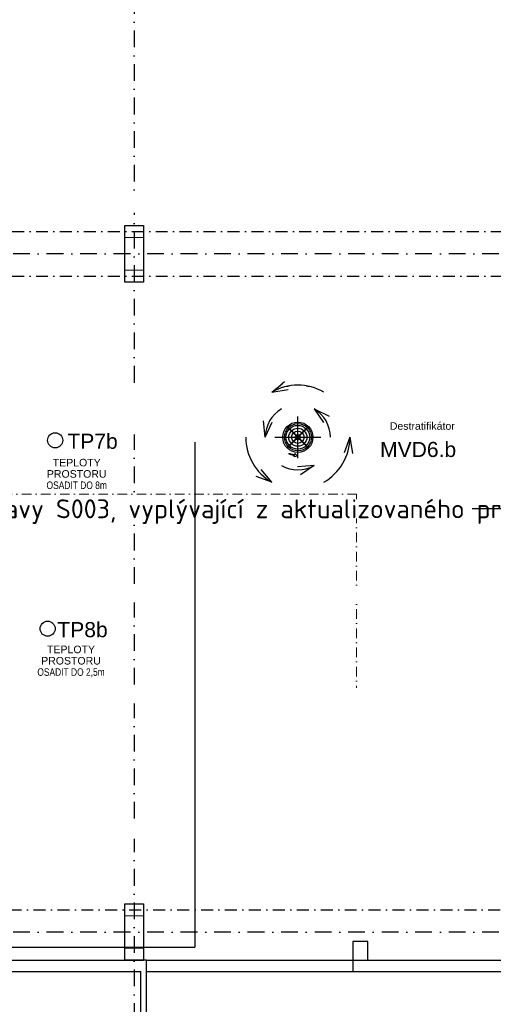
# Model space of a CAD drawing. Header units: millimetres. Extents: x -29085 to 3627694, y -159961 to 2281735.
# Tile 107 of 229: x 349441 to 362008, y 119767 to 145871. Entities that reach past the tile are written whole.
import ezdxf
from ezdxf import colors
from ezdxf.entities.mleader import LeaderData, LeaderLine
from ezdxf.enums import TextEntityAlignment as Align
from ezdxf.math import Vec2, Vec3

# ---------------------------------------------------------------- set-up
doc = ezdxf.new("R2010")
doc.units = ezdxf.units.MM
doc.linetypes.add('DASHDOT', pattern=[25.4, 12.7, -6.35, 0, -6.35])
doc.linetypes.add('ČERCHOVANÁ', pattern=[25.4, 12.7, -6.35, 0, -6.35])
doc.layers.add('Přístroje MaR', color=1, linetype='Continuous')
doc.styles.add('A99_popis', font='isocpeur.ttf')
doc.styles.add('PITSIMP8', font='pitsimp8')
doc.styles.get("Standard").update_dxf_attribs({"font": 'arial.ttf'})

# ---------------------------------------------------------------- blocks, each defined once
blk = doc.blocks.new('2dluk097')
at = {"color": 0, "linetype": 'ByBlock'}
for p, q in [((-0.05, 0.5), (-0.05, -0.1)), ((-0.05, 0.5), (0.05, 0.5)), ((0.05, 0.5), (0.05, -0.1))]:
    blk.add_line(p, q, dxfattribs=at)
for p, q in [((-0.05, -0.1), (-0.23, -0.1)), ((0, -0.5), (-0.23, -0.1)), ((0, -0.5), (0.23, -0.1)), ((0.05, -0.1), (0.23, -0.1))]:
    blk.add_line(p, q)
for points in [[(-0.05, 0.5), (0.05, 0.5), (-0.05, -0.1), (0.05, -0.1)], [(-0.23, -0.1), (0, -0.5), (0.05, -0.1), (-0.05, -0.1)], [(-0.05, -0.1), (0.23, -0.1), (0, -0.5), (-0.05, -0.1)]]:
    blk.add_solid(points)
at = {"linetype": 'ByBlock', "style": 'PITSIMP8', "flags": 9}
for tag, p in [('VOLUMENSTROM', (-0.06, 0.04)), ('DRUCK/-STUFE', (-0.06, 0.02)), ('BEZEICHNUNG', (-0.06, 0.18)), ('RAUM/GRUPPE', (-0.06, 0.16)), ('POS.NR.G-LV', (-0.06, 0.14)), ('ANSCHLUSS', (-0.06, 0)), ('FABRIKAT', (-0.06, 0.12)), ('KENNUNG', (-0.06, 0.08)), ('LEISTUNG', (-0.06, 0.06)), ('TYP', (-0.06, 0.1)), ('SPANNUNG/FREQUENZ', (-0.06, -0.12)), ('TEMPERATUR', (-0.06, -0.06)), ('SCHUTZART', (-0.06, -0.1)), ('GROESSE', (-0.06, -0.02)), ('DREHZAHL', (-0.06, -0.08)), ('GEWICHT', (-0.06, -0.14)), ('DN', (-0.06, -0.04)), ('FREI', (-0.06, -0.16)), ('FREI', (-0.06, -0.18)), ('FREI', (-0.06, -0.2))]:
    blk.add_attdef(tag, text='', height=0.01, dxfattribs=at).set_placement(p, align=Align.MIDDLE)

msp = doc.modelspace()

# ---------------------------------------------------------------- linework, layer by layer
at = {"color": 251, "linetype": 'DASHDOT', "ltscale": 35}
for p, q in [((352479, 194483.3), (352479, 89198.3)), ((401278.6, 139663.3), (210329, 139663.3)), ((401278.6, 121683.3), (210329, 121683.3))]:
    msp.add_line(p, q, dxfattribs=at)
at = {"color": 251, "linetype": 'ČERCHOVANÁ', "ltscale": 25}
for p, q in [((219679, 140253.3), (364729, 140253.3)), ((219679, 139073.3), (364729, 139073.3)), ((231679, 122273.3), (364729, 122273.3))]:
    msp.add_line(p, q, dxfattribs=at)
at = {"color": 251, "linetype": 'ČERCHOVANÁ', "lineweight": 9, "ltscale": 20}
for p, q in [((226029, 133288.6), (358379, 133288.6)), ((358379, 133288.6), (358379, 127877.9)), ((226029, 130583.4), (358379, 130583.4))]:
    msp.add_line(p, q, dxfattribs=at)
at = {"color": 251}
for p, q in [((339969, 120933.3), (352729, 120933.3)), ((352804.5, 120933.3), (352729, 120933.3)), ((352804.5, 120933.3), (358279, 120933.3)), ((352804.5, 109483.3), (352804.5, 120933.3)), ((358279, 120933.3), (364229, 120933.3)), ((358279, 120933.3), (358279, 120633.3)), ((339969, 120633.3), (352654.5, 120633.3)), ((352654.5, 109483.3), (352654.5, 120633.3)), ((352804.5, 120633.3), (358279, 120633.3)), ((358279, 120633.3), (365029, 120633.3))]:
    msp.add_line(p, q, dxfattribs=at)
at = {"color": 251, "linetype": 'Continuous', "ltscale": 2}
for points in [[(352729, 138913.3), (352229, 138913.3), (352229, 140413.3), (352729, 140413.3)], [(352729, 138913.3), (352229, 138913.3), (352229, 140413.3), (352729, 140413.3)], [(352729, 120933.3), (352229, 120933.3), (352229, 122433.3), (352729, 122433.3)], [(352729, 120933.3), (352229, 120933.3), (352229, 122433.3), (352729, 122433.3)]]:
    msp.add_lwpolyline(points, close=True, dxfattribs=at)
at = {"color": 251, "linetype": 'Continuous', "lineweight": 20, "ltscale": 2}
for points in [[(352229, 140413.3), (352729, 140413.3), (352729, 140093.3), (352229, 140093.3)], [(352229, 139233.3), (352729, 139233.3), (352729, 138913.3), (352229, 138913.3)], [(352229, 122433.3), (352729, 122433.3), (352729, 122113.3), (352229, 122113.3)], [(352229, 121253.3), (352729, 121253.3), (352729, 120933.3), (352229, 120933.3)]]:
    msp.add_lwpolyline(points, close=True, dxfattribs=at)
at = {"color": 251, "linetype": 'ČERCHOVANÁ', "lineweight": 9, "ltscale": 20}
msp.add_lwpolyline([(358379, 127877.9), (226029, 127877.9)], dxfattribs=at)
at = {"color": 251, "ltscale": 2}
msp.add_lwpolyline([(358679, 121433.3), (358279, 121433.3), (358279, 120933.3), (358679, 120933.3)], close=True, dxfattribs=at)
at = {"layer": 'Přístroje MaR'}
msp.add_line((290953.5, 121283.4), (354084.4, 121283.4), dxfattribs=at)
msp.add_circle((350183.2, 129725.1, 93378), 200, dxfattribs=at)

# ---------------------------------------------------------------- texts
for s, height, p in [('TP8b', 400, (351108.8, 129499.7, 93378)), ('TEPLOTY', 200, (350803.4, 129075.4, 31126)), ('PROSTORU', 200, (350803.4, 128775.4, 31126))]:
    msp.add_text(s, height=height, dxfattribs=at).set_placement(p, align=Align.CENTER)
at = {"layer": 'Přístroje MaR', "width": 0.8}
msp.add_text('OSADIT DO 2,5m', height=200, dxfattribs=at).set_placement((350803.4, 128475.4, 31126), align=Align.CENTER)

# ---------------------------------------------------------------- next in the draw order: leaders
at = {"color": 251, "lineweight": 9}
ml = msp.add_multileader_mtext('Standard', dxfattribs=at)
ml.set_content('\\A1;{\\C256;přesun VZT clony (II. etapa)}', color=1, style='A99_popis')
ml.set_leader_properties(color=256, linetype='ByLayer', lineweight=-1)
ml.build(insert=Vec2(0, 0))
ml.multileader.update_dxf_attribs({"dogleg_length": 3.23, "arrow_head_size": 100, "scale": 200})
ctx = ml.context
ctx.base_point, ctx.scale, ctx.char_height, ctx.arrow_head_size, ctx.landing_gap_size, ctx.plane_origin = Vec3(222599, 140895.6), 200, 400, 100, 250, Vec3(218344, 133260)
notes = []
notes.append((ctx, [(0, (1, 1, 0), (221954, 140895.6), (1, 0), 645, [(0, [(220731.5, 138798.3)], 0, [])])]))
ctx.mtext.insert, ctx.mtext.width, ctx.mtext.defined_height, ctx.mtext.flow_direction = Vec3(222849, 141155.6), 8159.943, 8.47, 5
ctx.mtext.has_bg_fill, ctx.mtext.bg_color, ctx.mtext.bg_scale_factor, ctx.mtext.bg_transparency, ctx.mtext.use_window_bg_color = 1, -1073741824, 1, 0, 1
ml = msp.add_multileader_mtext('Standard', dxfattribs=at)
ml.set_content('\\A1;{\\fISOCPEUR|b1|i0|c238|p34;\\C256;demolice vestavby (SO 02) - II. etapa\\P\\fISOCPEUR|b0|i0|c238|p34;(není předmětěm této projektové dokumentace)}', color=1, style='A99_popis')
ml.set_leader_properties(color=256, linetype='ByLayer', lineweight=-1)
ml.build(insert=Vec2(0, 0))
ml.multileader.update_dxf_attribs({"dogleg_length": 3.23, "arrow_head_size": 200, "scale": 200})
ctx = ml.context
ctx.base_point, ctx.scale, ctx.char_height, ctx.arrow_head_size, ctx.landing_gap_size, ctx.plane_origin = Vec3(222584, 135888.3), 200, 500, 200, 250, Vec3(228554, 131392.2)
notes.append((ctx, [(0, (1, 1, 0), (221939, 135888.3), (1, 0), 645, [(0, [(221939, 132018.3)], 0, [])])]))
ctx.mtext.insert, ctx.mtext.width, ctx.mtext.flow_direction = Vec3(222834, 136213.3), 17024.301, 5
ctx.mtext.has_bg_fill, ctx.mtext.bg_color, ctx.mtext.bg_scale_factor, ctx.mtext.bg_transparency, ctx.mtext.use_window_bg_color = 1, -1073741824, 1, 0, 1
ml = msp.add_multileader_mtext('Standard', dxfattribs=at)
ml.set_content('\\A1;{\\C256;vybourání otvoru pro nová vrata}', color=1, style='A99_popis')
ml.set_leader_properties(color=256, linetype='ByLayer', lineweight=-1)
ml.build(insert=Vec2(0, 0))
ml.multileader.update_dxf_attribs({"dogleg_length": 3.23, "arrow_head_size": 200, "scale": 200})
ctx = ml.context
ctx.base_point, ctx.scale, ctx.char_height, ctx.arrow_head_size, ctx.landing_gap_size, ctx.plane_origin = Vec3(220864, 130563.1), 200, 400, 200, 250, Vec3(218344, 122927.5)
notes.append((ctx, [(0, (1, 1, 0), (220219, 130563.1), (1, 0), 645, [(0, [(219579, 130563.2)], 0, [])])]))
ctx.mtext.insert, ctx.mtext.width, ctx.mtext.flow_direction = Vec3(221114, 130823.1), 4238.982, 5
ctx.mtext.has_bg_fill, ctx.mtext.bg_color, ctx.mtext.bg_scale_factor, ctx.mtext.bg_transparency, ctx.mtext.use_window_bg_color = 1, -1073741824, 1, 0, 1
ml = msp.add_multileader_mtext('Standard', dxfattribs=at)
ml.set_content('\\A1;{\\C256;dozdění okenních otvorů}', color=1, style='A99_popis')
ml.set_leader_properties(color=256, linetype='ByLayer', lineweight=-1)
ml.build(insert=Vec2(0, 0))
ml.multileader.update_dxf_attribs({"dogleg_length": 3.23, "arrow_head_size": 200, "scale": 200})
ctx = ml.context
ctx.base_point, ctx.scale, ctx.char_height, ctx.arrow_head_size, ctx.landing_gap_size, ctx.plane_origin = Vec3(220939, 127948.3), 200, 400, 200, 250, Vec3(223979, 117102.5)
notes.append((ctx, [(0, (1, 1, 0), (220294, 127948.3), (1, 0), 645, [(0, [(219479, 127948.5)], 0, [])])]))
ctx.mtext.insert, ctx.mtext.width, ctx.mtext.defined_height, ctx.mtext.flow_direction = Vec3(221189, 128148.3), 4425, 8.47, 5
ctx.mtext.has_bg_fill, ctx.mtext.bg_color, ctx.mtext.bg_scale_factor, ctx.mtext.bg_transparency, ctx.mtext.use_window_bg_color = 1, -1073741824, 1, 0, 1
ml = msp.add_multileader_mtext('Standard', dxfattribs=at)
ml.set_content('\\A1;{\\C256;vybourání oken a dozdění okenních otvorů}', color=1, style='A99_popis')
ml.set_leader_properties(color=256, linetype='ByLayer', lineweight=-1)
ml.build(insert=Vec2(0, 0))
ml.multileader.update_dxf_attribs({"dogleg_length": 3.23, "arrow_head_size": 200, "scale": 200})
ctx = ml.context
ctx.base_point, ctx.scale, ctx.char_height, ctx.arrow_head_size, ctx.landing_gap_size, ctx.plane_origin = Vec3(220939, 124355.8), 200, 400, 200, 250, Vec3(223979, 113510)
notes.append((ctx, [(0, (1, 1, 0), (220294, 124355.8), (1, 0), 645, [(0, [(219479, 124356)], 0, [])])]))
ctx.mtext.insert, ctx.mtext.width, ctx.mtext.defined_height, ctx.mtext.flow_direction = Vec3(221189, 124555.8), 4425, 8.47, 5
ctx.mtext.has_bg_fill, ctx.mtext.bg_color, ctx.mtext.bg_scale_factor, ctx.mtext.bg_transparency, ctx.mtext.use_window_bg_color = 1, -1073741824, 1, 0, 1
for ctx, leaders in notes:
    for number, flags, end, landing, length, lines in leaders:
        leader = LeaderData()
        leader.index, (leader.has_last_leader_line, leader.has_dogleg_vector, leader.attachment_direction) = number, flags
        leader.last_leader_point, leader.dogleg_vector, leader.dogleg_length = Vec3(end), Vec3(landing), length
        for number, points, colour, breaks in lines:
            line = LeaderLine()
            line.index, line.vertices, line.color, line.breaks = number, Vec3.list(points), colors.encode_raw_color(colour), breaks
            leader.lines.append(line)
        ctx.leaders.append(leader)

# ---------------------------------------------------------------- next in the draw order: leaders
ml = msp.add_multileader_mtext('Standard', dxfattribs=at)
ml.set_content('\\A1;{\\C256;demontáž pásových střešních světlíků}', color=1, style='A99_popis')
ml.set_leader_properties(color=256, linetype='ByLayer', lineweight=-1)
ml.build(insert=Vec2(0, 0))
ml.multileader.update_dxf_attribs({"dogleg_length": 3.23, "arrow_head_size": 200, "scale": 200})
ctx = ml.context
ctx.base_point, ctx.scale, ctx.char_height, ctx.arrow_head_size, ctx.landing_gap_size, ctx.plane_origin = Vec3(245704, 135888.3), 200, 400, 200, 250, Vec3(251674, 131392.2)
notes = []
notes.append((ctx, [(0, (1, 1, 0), (245059, 135888.3), (1, 0), 645, [(0, [(245059, 133288.6)], 0, [])])]))
ctx.mtext.insert, ctx.mtext.width, ctx.mtext.flow_direction = Vec3(245954, 136148.3), 9848.317, 5
ctx.mtext.has_bg_fill, ctx.mtext.bg_color, ctx.mtext.bg_scale_factor, ctx.mtext.bg_transparency, ctx.mtext.use_window_bg_color = 1, -1073741824, 1, 0, 1
for ctx, leaders in notes:
    for number, flags, end, landing, length, lines in leaders:
        leader = LeaderData()
        leader.index, (leader.has_last_leader_line, leader.has_dogleg_vector, leader.attachment_direction) = number, flags
        leader.last_leader_point, leader.dogleg_vector, leader.dogleg_length = Vec3(end), Vec3(landing), length
        for number, points, colour, breaks in lines:
            line = LeaderLine()
            line.index, line.vertices, line.color, line.breaks = number, Vec3.list(points), colors.encode_raw_color(colour), breaks
            leader.lines.append(line)
        ctx.leaders.append(leader)

# ---------------------------------------------------------------- next in the draw order: linework, layer by layer
at = {"layer": 'Přístroje MaR'}
for p, q in [((356130.9, 135995.6), (356469, 136276.1)), ((356130.9, 135995.6), (356469, 136276.1)), ((356130.9, 135995.6), (356563.9, 136069.5)), ((356130.9, 135995.6), (356563.9, 136069.5)), ((357253, 135549.9), (357502.7, 135188.5)), ((357253, 135549.9), (357650, 135361.8)), ((357253, 135549.9), (357502.7, 135188.5)), ((355955.9, 134801), (355913.8, 135238.3)), ((355955.9, 134801), (355913.8, 135238.3)), ((355955.9, 134801), (356138.1, 135200.7)), ((355955.9, 134801), (356138.1, 135200.7)), ((358200, 134801), (358047.5, 134389)), ((358200, 134801), (358047.5, 134389)), ((358200, 134801), (358273.9, 134368)), ((358200, 134801), (358273.9, 134368)), ((356130.9, 133606.4), (355850.4, 133944.5)), ((356130.9, 133606.4), (355850.4, 133944.5)), ((357252.6, 134052), (356814.5, 134019.7)), ((357252.6, 134052), (356814.5, 134019.7)), ((357252.6, 134052), (356889.3, 133804.9)), ((357252.6, 134052), (356889.3, 133804.9)), ((356130.9, 133606.4), (355718.9, 133758.9)), ((356130.9, 133606.4), (355718.9, 133758.9))]:
    msp.add_line(p, q, dxfattribs=at)
at = {"layer": 'Přístroje MaR', "ltscale": 10}
for p, q in [((356820.6, 134249), (356820.6, 135353)), ((356207.6, 134801), (357433.6, 134801))]:
    msp.add_line(p, q, dxfattribs=at)
at = {"layer": 'Přístroje MaR', "linetype": 'ByBlock'}
for p, q in [((356537.2, 135075.4), (356768.2, 134844.3)), ((356769.8, 134846.2), (356538.9, 135077.1)), ((356544.5, 135082.8), (356558, 135069.3)), ((356777.3, 134853.4), (356546.2, 135084.4)), ((356558, 135069.3), (356775.4, 134851.8)), ((357095, 135084.4), (356863.9, 134853.4)), ((356865.8, 134851.8), (357096.7, 135082.7)), ((357088.9, 135063.6), (356871.4, 134846.2)), ((356873, 134844.3), (357104.1, 135075.4)), ((356768.2, 134757.7), (356537.2, 134526.6)), ((356775.4, 134750.2), (356544.5, 134519.3)), ((356546.2, 134517.5), (356777.3, 134748.6)), ((356552.3, 134538.4), (356769.8, 134755.8)), ((356844.6, 134759.4), (356796.6, 134759.4)), ((356800.6, 134759.4), (356800.6, 134738.6)), ((356800.6, 134738.6), (356816.6, 134738.6)), ((356816.6, 134738.6), (356816.6, 134759.4)), ((356824.6, 134759.4), (356824.6, 134738.6)), ((356824.6, 134738.6), (356840.6, 134738.6)), ((356840.6, 134738.6), (356840.6, 134759.4)), ((356863.9, 134748.6), (357095, 134517.5)), ((357083.2, 134532.7), (356865.8, 134750.2)), ((356871.4, 134755.8), (357102.3, 134524.9)), ((357104.1, 134526.6), (356873, 134757.7)), ((356538.8, 134524.9), (356552.3, 134538.4)), ((357096.7, 134519.2), (357083.2, 134532.7))]:
    msp.add_line(p, q, dxfattribs=at)
at = {"layer": 'Přístroje MaR'}
for centre, radius in [((356821.1, 134801), 400.5), ((356826, 134801), 360.6), ((356821.1, 134801), 314.5), ((356821.1, 134801), 239.5), ((356821.1, 134801), 164.5), ((350382.7, 134719.8, 93378), 200), ((356820.6, 134801), 68)]:
    msp.add_circle(centre, radius, dxfattribs=at)
at = {"layer": 'Přístroje MaR', "linetype": 'ByBlock'}
for centre in [(356550.5, 135071.1), (356550.5, 135071.1), (356550.5, 134530.9), (356550.5, 134530.9)]:
    msp.add_circle(centre, 3.6, dxfattribs=at)
at = {"layer": 'Přístroje MaR'}
for centre, radius, start, end in [((356820.6, 134801), 1379.4, 60, 120), ((356820.6, 134801), 1379.4, 60, 120), ((356820.6, 134801), 864.7, 120, 180), ((356820.6, 134801), 864.7, 120, 180), ((356820.6, 134801), 864.7, 0, 60), ((356820.6, 134801), 864.7, 0, 60), ((356894.3, 134874.7), 268.4, 44.14607, 45.85391), ((357082.4, 135070.1), 1.2, 315, 135), ((356894.3, 134874.7), 270, 44.15113, 45.84887), ((356820.6, 134801), 1379.4, 180, 240), ((356820.6, 134801), 1379.4, 180, 240), ((356820.6, 134801), 1379.4, 300, 0), ((356820.6, 134801), 1379.4, 300, 0), ((356820.6, 134801), 864.7, 240, 300), ((356820.6, 134801), 864.7, 240, 300)]:
    msp.add_arc(centre, radius, start, end, dxfattribs=at)
at = {"layer": 'Přístroje MaR', "linetype": 'ByBlock'}
for centre, radius, start, end in [((356541.7, 135079.9), 6.4, 44.99999, 224.99999), ((356541.7, 135079.9), 4, 45.26984, 225.26984), ((356551.5, 135062.8), 1.2, 44.99999, 224.99999), ((356746.9, 134874.7), 270, 134.15113, 135.84886), ((356746.9, 134874.7), 268.4, 134.14607, 135.85391), ((356558.8, 135070.1), 1.2, 44.99999, 224.99999), ((356820.6, 134801), 48, 300.00015, 180), ((356820.6, 134801), 48, 180, 240.00015), ((356541.7, 134522.1), 6.4, 135, 315), ((356541.7, 134522.1), 4, 135.26984, 315.26984), ((356551.5, 134539.2), 1.2, 135, 315), ((356746.9, 134727.3), 270, 224.15113, 225.84887), ((356746.9, 134727.3), 268.4, 224.14607, 225.85391), ((356558.8, 134531.9), 1.2, 135, 315), ((356894.3, 134727.3), 268.4, 314.14607, 315.85391), ((357082.4, 134531.9), 1.2, 225, 45), ((356894.3, 134727.3), 270, 314.15113, 315.84886)]:
    msp.add_arc(centre, radius, start, end, dxfattribs=at)

# ---------------------------------------------------------------- next in the draw order: block references
at = {"layer": 'Přístroje MaR', "xscale": -200, "yscale": 250, "zscale": 160, "rotation": 73.49979641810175}
msp.add_blockref('2dluk097', (356700.8, 134336), dxfattribs=at)

# ---------------------------------------------------------------- next in the draw order: texts
at = {"layer": 'Přístroje MaR'}
for s, height, p in [('Destratifikátor', 200, (360123.7, 134998.8, 31126)), ('TP7b', 400, (351375.2, 134494.3, 93378)), ('MVD6.b', 400, (360012.3, 134276.8, 93378)), ('TEPLOTY', 200, (350954.9, 134028.2, 31126)), ('PROSTORU', 200, (350954.9, 133728.2, 31126))]:
    msp.add_text(s, height=height, dxfattribs=at).set_placement(p, align=Align.CENTER)
at = {"layer": 'Přístroje MaR', "width": 0.8}
msp.add_text('OSADIT DO 8m', height=200, dxfattribs=at).set_placement((350954.9, 133428.2, 31126), align=Align.CENTER)

# ---------------------------------------------------------------- next in the draw order: leaders
at = {"color": 251, "lineweight": 9}
ml = msp.add_multileader_mtext('Standard', dxfattribs=at)
ml.set_content('\\A1;{\\fISOCPEUR|b1|i0|c238|p34;\\C256;stavební úpravy S003, vyplývající z aktualizovaného projektu PBŘ, nejsou součástí této projektové dokumentace.}', color=1, style='A99_popis')
ml.set_leader_properties(color=256, linetype='ByLayer', lineweight=-1)
ml.build(insert=Vec2(0, 0))
ml.multileader.update_dxf_attribs({"dogleg_length": 3.23, "arrow_head_size": 1000, "scale": 200})
ctx = ml.context
ctx.base_point, ctx.scale, ctx.char_height, ctx.arrow_head_size, ctx.landing_gap_size, ctx.plane_origin = Vec3(344909.1, 132903.3), 200, 500, 1000, 250, Vec3(354699, 128112.2)
notes = []
notes.append((ctx, [(0, (1, 1, 0), (362088.7, 132903.3), (-1, 0), 645, [(0, [(367194, 132903.3)], 0, [])])]))
ctx.mtext.insert, ctx.mtext.width, ctx.mtext.flow_direction = Vec3(345159.1, 133153.3), 16325.85, 5
ctx.mtext.has_bg_fill, ctx.mtext.bg_color, ctx.mtext.bg_scale_factor, ctx.mtext.bg_transparency, ctx.mtext.use_window_bg_color = 1, -1073741824, 1, 0, 1
for ctx, leaders in notes:
    for number, flags, end, landing, length, lines in leaders:
        leader = LeaderData()
        leader.index, (leader.has_last_leader_line, leader.has_dogleg_vector, leader.attachment_direction) = number, flags
        leader.last_leader_point, leader.dogleg_vector, leader.dogleg_length = Vec3(end), Vec3(landing), length
        for number, points, colour, breaks in lines:
            line = LeaderLine()
            line.index, line.vertices, line.color, line.breaks = number, Vec3.list(points), colors.encode_raw_color(colour), breaks
            leader.lines.append(line)
        ctx.leaders.append(leader)

# ---------------------------------------------------------------- next in the draw order: linework, layer by layer
at = {"layer": 'Přístroje MaR'}
msp.add_line((354084.4, 134666.4), (354084.4, 121283.4), dxfattribs=at)

doc.saveas('drawing.dxf')
